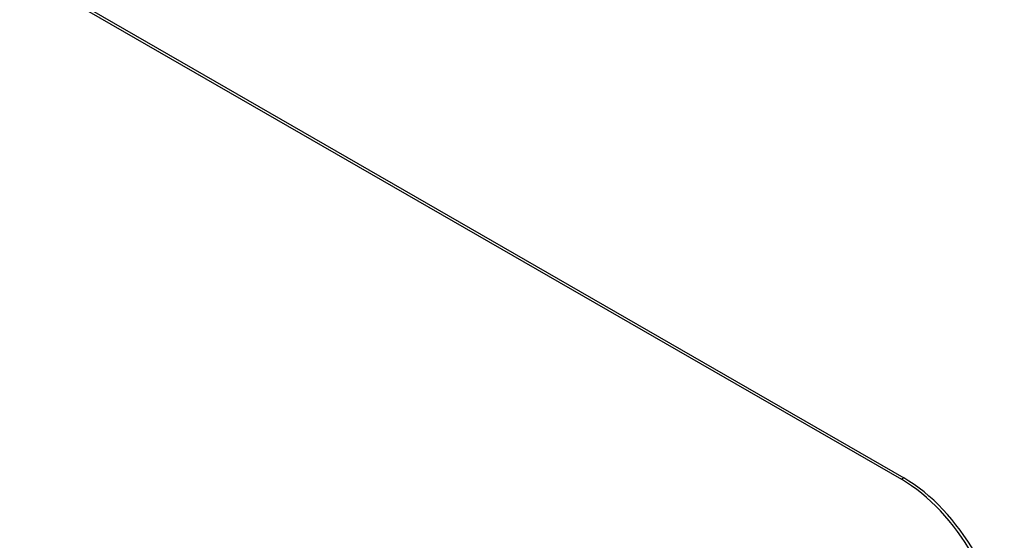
# Model space of a CAD drawing. Header units: inches. Extents: x 9 to 285, y 21 to 142.
# Tile 111 of 140: x 262.471 to 264.203, y 118.495 to 119.411. Entities that reach past the tile are written whole.
import ezdxf

# ---------------------------------------------------------------- set-up
doc = ezdxf.new("R2010")
doc.units = ezdxf.units.IN
doc.header["$MEASUREMENT"] = 0
doc.layers.add('Visible Edges(ANSI)', color=7, linetype='Continuous', lineweight=25)
doc.layers.add('Visible Tangent Edges(ANSI)', color=7, linetype='Continuous', lineweight=25)

msp = doc.modelspace()

# ---------------------------------------------------------------- linework, layer by layer
at = {"layer": 'Visible Edges(ANSI)'}
for p, q in [((261.9006, 119.8242), (264.0219, 118.6026)), ((261.9048, 119.8267), (264.0262, 118.6051))]:
    msp.add_line(p, q, dxfattribs=at)
for centre, major_axis, start_param, end_param in [((264.0219, 118.3982), (0.1248, -0.2166), 0.787332, 2.358128), ((264.0262, 118.4007), (-0.1248, 0.2166), 3.928925, 5.499721)]:
    msp.add_ellipse(centre, major_axis=major_axis, ratio=0.578093, start_param=start_param, end_param=end_param, dxfattribs=at)
at = {"layer": 'Visible Tangent Edges(ANSI)'}
msp.add_line((264.0262, 118.6051), (264.0219, 118.6026), dxfattribs=at)

doc.saveas('drawing.dxf')
